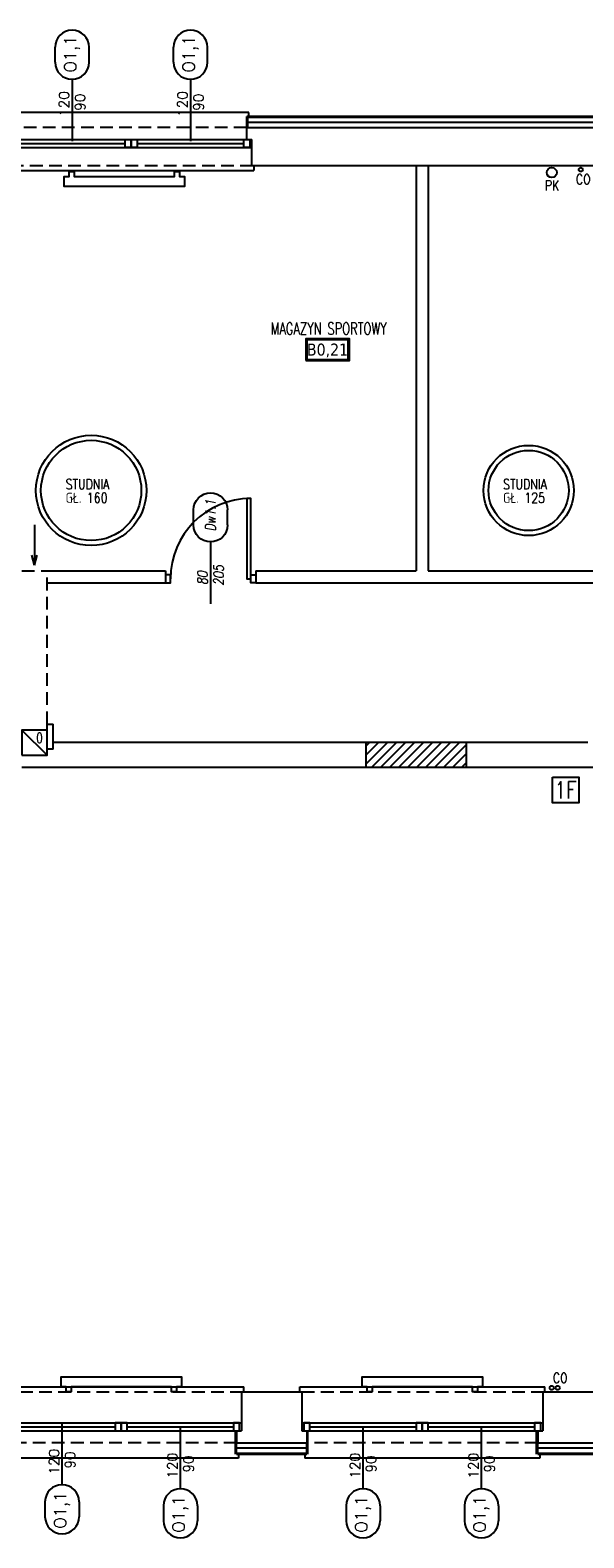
# Model space of a CAD drawing. Header units: millimetres. Extents: x 28600 to 181045, y -399112 to -163690.
# Tile 54 of 256: x 48753 to 49305, y -195716 to -194212. Entities that reach past the tile are written whole.
import ezdxf
from ezdxf.enums import TextEntityAlignment as Align

# ---------------------------------------------------------------- set-up
doc = ezdxf.new("R2010")
doc.units = ezdxf.units.MM
doc.linetypes.add('HIDDEN', pattern=[9.525, 6.35, -3.175])
doc.layers.get('0').update_dxf_attribs({"color": 8})
for name, color, linetype in [('!! 0_ Istn-okna', 8, 'Continuous'), ('!! 0_ Istn-sciany', 8, 'Continuous'), ('!! 0_ Istn-widok', 8, 'Continuous'), ('!! 0_Istn-armatura', 8, 'Continuous'), ('!! 0_Istn-cienka', 8, 'Continuous'), ('!! 0_Istn-drzwi', 8, 'Continuous'), ('!! 0_Istn-went', 8, 'Continuous'), ('!! 0_Opis_okna', 8, 'Continuous'), ('!! 0_Opis_pom', 8, 'Continuous'), ('!! 1_ tynk zewn  - nowy', 8, 'Continuous'), ('!! 1_hatch projektowane ściany', 8, 'Continuous'), ('!! 1_PROJ Sciany', 8, 'Continuous'), ('!! 2_ remont Ocieplenie', 8, 'ZIGZAG'), ('!! 2_drzwi opis', 8, 'Continuous'), ('E2', 2, 'Continuous'), ('E_0', 4, 'Continuous')]:
    doc.layers.add(name, color=color, linetype=linetype)
doc.layers.add('!! 0_Istn-grzejniki', color=8, linetype='Continuous', plot=False)
doc.styles.add('50', font='ROMANS.shx', dxfattribs={"width": 0.8, "height": 10})
doc.styles.add('ARCHETYP', font='romans.shx', dxfattribs={"height": 15})
doc.styles.add('ARIAL', font='tahoma.ttf')
doc.styles.add('ELE1', font='romans.shx', dxfattribs={"width": 0.8, "height": 18})
doc.styles.add('TXT', font='simplex.shx')
doc.linetypes.add('ZIGZAG', pattern='A,0.00254,-5.08,[131,ltypeshp.shx,S=5.08,R=0,X=-5.08,Y=0],-10.16,[131,ltypeshp.shx,S=5.08,R=180,X=5.08,Y=0],-5.08', length=20.32254)

# ---------------------------------------------------------------- blocks, each defined once
blk = doc.blocks.new('1_ok-opis')
blk.add_line((0, 111.6), (0, 50))
for points in [[(-17, 128.6), (-17, 143.6)], [(17, 128.6), (17, 143.6)]]:
    blk.add_lwpolyline(points)
for centre, start, end in [((0, 143.6), 0, 180), ((0, 128.6), 180, 0)]:
    blk.add_arc(centre, 17, start, end)
at = {"style": 'ARCHETYP'}
for tag, height, rotation, p in [('NR', 12, 90, (0, 136.9)), ('NR', 12, 270, (0, 136.9)), ('SZEROKOŚĆ', 10, 90, (-8, 78.3)), ('SZEROKOŚĆ', 10, 270, (8, 78.3)), ('WYSOKOŚĆ', 10, 270, (-8, 78.3)), ('WYSOKOŚĆ', 10, 90, (8, 78.3))]:
    blk.add_attdef(tag, text='', height=height, rotation=rotation, dxfattribs=at).set_placement(p, align=Align.MIDDLE)
blk = doc.blocks.new('E1')
at = {"layer": 'E2', "linetype": 'Continuous'}
blk.add_lwpolyline([(0, 25.4), (26.3, 25.4), (26.3, 0), (0, 0)], close=True, dxfattribs=at)
at = {"layer": 'E2', "linetype": 'Continuous', "style": 'ELE1', "width": 0.8}
blk.add_text('1F', height=16.87, dxfattribs=at).set_placement((13, 12.7), align=Align.MIDDLE_CENTER)

msp = doc.modelspace()

# ---------------------------------------------------------------- hatches: boundary and pattern name
at = {"layer": '!! 1_hatch projektowane ściany'}
h = msp.add_hatch(dxfattribs=at)
h.set_pattern_fill('ANSI31', color=256, scale=2)
h.set_pattern_definition([(45, (-4798, 4.46), (-4.49012806, 4.49012806), [])])
h.paths.add_polyline_path([(49187.71142, -194922.12813), (49087.71142, -194922.12813), (49087.71142, -194934.62813), (49187.71142, -194934.62813)])
h.paths.add_polyline_path([(49187.71142, -194934.62813), (49087.71142, -194934.62813), (49087.71142, -194947.12813), (49187.71142, -194947.12813)])

# ---------------------------------------------------------------- linework, layer by layer
at = {"layer": '!! 0_ Istn-okna'}
for points in [[(48733.71142, -194321.12813), (48973.71142, -194321.12813)], [(48733.71142, -194329.12813), (48973.71142, -194329.12813)], [(48741.71142, -194325.12813), (48847.71142, -194325.12813)], [(48859.71142, -194325.12813), (48965.71142, -194325.12813)], [(48723.71142, -195601.12813), (48963.71142, -195601.12813)], [(48723.71142, -195609.12813), (48963.71142, -195609.12813)], [(48731.71142, -195605.12813), (48837.71142, -195605.12813)], [(48849.71142, -195605.12813), (48955.71142, -195605.12813)], [(49023.71142, -195601.12813), (49263.71142, -195601.12813)], [(49023.71142, -195609.12813), (49263.71142, -195609.12813)], [(49031.71142, -195605.12813), (49137.71142, -195605.12813)], [(49149.71142, -195605.12813), (49255.71142, -195605.12813)]]:
    msp.add_lwpolyline(points, dxfattribs=at)
for points in [[(48847.71142, -194321.12813), (48853.71142, -194321.12813), (48853.71142, -194329.12813), (48847.71142, -194329.12813)], [(48853.71142, -194321.12813), (48859.71142, -194321.12813), (48859.71142, -194329.12813), (48853.71142, -194329.12813)], [(48965.71142, -194321.12813), (48971.71142, -194321.12813), (48971.71142, -194329.12813), (48965.71142, -194329.12813)], [(48837.71142, -195609.12813), (48843.71142, -195609.12813), (48843.71142, -195601.12813), (48837.71142, -195601.12813)], [(48843.71142, -195609.12813), (48849.71142, -195609.12813), (48849.71142, -195601.12813), (48843.71142, -195601.12813)], [(48955.71142, -195609.12813), (48961.71142, -195609.12813), (48961.71142, -195601.12813), (48955.71142, -195601.12813)], [(49025.71142, -195609.12813), (49031.71142, -195609.12813), (49031.71142, -195601.12813), (49025.71142, -195601.12813)], [(49137.71142, -195609.12813), (49143.71142, -195609.12813), (49143.71142, -195601.12813), (49137.71142, -195601.12813)], [(49143.71142, -195609.12813), (49149.71142, -195609.12813), (49149.71142, -195601.12813), (49143.71142, -195601.12813)], [(49255.71142, -195609.12813), (49261.71142, -195609.12813), (49261.71142, -195601.12813), (49255.71142, -195601.12813)]]:
    msp.add_lwpolyline(points, close=True, dxfattribs=at)
at = {"layer": '!! 0_ Istn-sciany'}
for p, q in [((48769.71142, -194935.12813), (48769.71142, -194904.12813)), ((48775.71142, -194929.12813), (48775.71142, -194904.12813)), ((49087.71142, -194947.12813), (49087.71142, -194922.12813)), ((49187.71142, -194947.12813), (49187.71142, -194922.12813))]:
    msp.add_line(p, q, dxfattribs=at)
for points in [[(48968.71142, -194309.12813), (49338.71142, -194309.12813)], [(48968.71142, -194321.12813), (48968.71142, -194309.12813)], [(48968.71142, -194321.12813), (48973.71142, -194321.12813)], [(48973.71142, -194347.12813), (48973.71142, -194321.12813)], [(48973.71142, -194347.12813), (49137.71142, -194347.12813)], [(49137.71142, -194347.12813), (49137.71142, -194751.12813)], [(49149.71142, -194347.12813), (49333.71142, -194347.12813)], [(49149.71142, -194347.12813), (49149.71142, -194751.12813)], [(48769.71142, -194751.12813), (48887.71142, -194751.12813)], [(48887.71142, -194751.12813), (48887.71142, -194763.12813)], [(48977.71142, -194751.12813), (49137.71142, -194751.12813)], [(48977.71142, -194751.12813), (48977.71142, -194763.12813)], [(49149.71142, -194751.12813), (49331.71142, -194751.12813)], [(48769.71142, -194763.12813), (48887.71142, -194763.12813)], [(48977.71142, -194763.12813), (49331.71142, -194763.12813)], [(48769.71142, -194904.12813), (48775.71142, -194904.12813)], [(48775.71142, -194922.12813), (49087.71142, -194922.12813)], [(49187.71142, -194922.12813), (49308.71142, -194922.12813)], [(48744.71142, -194935.12813), (48769.71142, -194935.12813)], [(48744.71142, -194947.12813), (49087.71142, -194947.12813)], [(49187.71142, -194947.12813), (49314.71142, -194947.12813)], [(48963.71142, -195570.12813), (49023.71142, -195570.12813)], [(48963.71142, -195570.12813), (48963.71142, -195609.12813)], [(49023.71142, -195570.12813), (49023.71142, -195609.12813)], [(49263.71142, -195570.12813), (49323.71142, -195570.12813)], [(49263.71142, -195570.12813), (49263.71142, -195609.12813)], [(48958.71142, -195609.12813), (48963.71142, -195609.12813)], [(48958.71142, -195609.12813), (48958.71142, -195621.12813)], [(49023.71142, -195609.12813), (49028.71142, -195609.12813)], [(49028.71142, -195609.12813), (49028.71142, -195621.12813)], [(49258.71142, -195609.12813), (49263.71142, -195609.12813)], [(49258.71142, -195609.12813), (49258.71142, -195621.12813)], [(48958.71142, -195621.12813), (49028.71142, -195621.12813)], [(49258.71142, -195621.12813), (49328.71142, -195621.12813)]]:
    msp.add_lwpolyline(points, dxfattribs=at)
at = {"layer": '!! 0_ Istn-widok'}
for points in [[(48970.71142, -194294.12813), (48736.71142, -194294.12813)], [(48970.71142, -194299.12813), (48970.71142, -194294.12813)], [(48731.71142, -194352.12813), (48975.71142, -194352.12813)], [(48975.71142, -194347.12813), (48975.71142, -194352.12813)], [(49137.71142, -194347.12813), (49149.71142, -194347.12813)], [(48775.71142, -194929.12813), (48769.71142, -194929.12813)], [(48721.71142, -195565.12813), (48965.71142, -195565.12813)], [(48965.71142, -195570.12813), (48965.71142, -195565.12813)], [(49021.71142, -195565.12813), (49265.71142, -195565.12813)], [(49021.71142, -195570.12813), (49021.71142, -195565.12813)], [(49265.71142, -195570.12813), (49265.71142, -195565.12813)], [(48960.71142, -195636.12813), (48726.71142, -195636.12813)], [(48960.71142, -195631.12813), (48960.71142, -195636.12813)], [(49026.71142, -195631.12813), (49026.71142, -195636.12813)], [(49260.71142, -195636.12813), (49026.71142, -195636.12813)], [(49260.71142, -195631.12813), (49260.71142, -195636.12813)]]:
    msp.add_lwpolyline(points, dxfattribs=at)
at = {"layer": '!! 0_Istn-armatura'}
for centre, radius in [((49272.71142, -194354.12813), 5), ((49301.71142, -194351.12813), 2), ((48813.71142, -194671.12813), 55), ((48813.71142, -194671.12813), 50), ((49249.71142, -194671.12813), 45), ((49249.71142, -194671.12813), 40), ((49272.71142, -195566.12813), 2), ((49278.71142, -195566.12813), 2)]:
    msp.add_circle(centre, radius, dxfattribs=at)
at = {"layer": '!! 0_Istn-cienka', "linetype": 'HIDDEN', "ltscale": 2}
for points in [[(48968.71142, -194309.12813), (48738.71142, -194309.12813)], [(48733.71142, -194347.12813), (48973.71142, -194347.12813)], [(48723.71142, -195570.12813), (48963.71142, -195570.12813)], [(49023.71142, -195570.12813), (49263.71142, -195570.12813)], [(48958.71142, -195621.12813), (48728.71142, -195621.12813)], [(49258.71142, -195621.12813), (49028.71142, -195621.12813)]]:
    msp.add_lwpolyline(points, dxfattribs=at)
at = {"layer": '!! 0_Istn-drzwi'}
for points in [[(48968.71142, -194679.12813), (48968.71142, -194759.12813), (48972.71142, -194759.12813), (48972.71142, -194679.12813)], [(48892.71142, -194755.12813), (48887.71142, -194755.12813), (48887.71142, -194763.12813), (48892.71142, -194763.12813)], [(48972.71142, -194755.12813), (48977.71142, -194755.12813), (48977.71142, -194763.12813), (48972.71142, -194763.12813)], [(48972.71142, -194755.12813), (48977.71142, -194755.12813), (48977.71142, -194763.12813), (48972.71142, -194763.12813)]]:
    msp.add_lwpolyline(points, close=True, dxfattribs=at)
msp.add_lwpolyline([(48932.71142, -194734.12813), (48932.71142, -194784.12813)], dxfattribs=at)
msp.add_arc((48972.71142, -194759.12813), 80, 89.99999996, 179.99999996, dxfattribs=at)
at = {"layer": '!! 0_Istn-grzejniki'}
for points in [[(48901.71142, -194353.12813), (48901.71142, -194358.12813), (48906.71142, -194358.12813), (48906.71142, -194368.12813), (48786.71142, -194368.12813), (48786.71142, -194358.12813), (48791.71142, -194358.12813), (48791.71142, -194353.12813), (48796.71142, -194353.12813), (48796.71142, -194358.12813), (48896.71142, -194358.12813), (48896.71142, -194353.12813)], [(48788.71142, -195570.12813), (48788.71142, -195565.12813), (48783.71142, -195565.12813), (48783.71142, -195555.12813), (48903.71142, -195555.12813), (48903.71142, -195565.12813), (48898.71142, -195565.12813), (48898.71142, -195570.12813), (48893.71142, -195570.12813), (48893.71142, -195565.12813), (48793.71142, -195565.12813), (48793.71142, -195570.12813)], [(49088.71142, -195570.12813), (49088.71142, -195565.12813), (49083.71142, -195565.12813), (49083.71142, -195555.12813), (49203.71142, -195555.12813), (49203.71142, -195565.12813), (49198.71142, -195565.12813), (49198.71142, -195570.12813), (49193.71142, -195570.12813), (49193.71142, -195565.12813), (49093.71142, -195565.12813), (49093.71142, -195570.12813)]]:
    msp.add_lwpolyline(points, close=True, dxfattribs=at)
at = {"layer": '!! 0_Istn-went'}
for points in [[(48757.21142, -194705.52638), (48757.21142, -194745.57291)], [(48757.21142, -194745.57291), (48754.53193, -194735.57291)], [(48757.21142, -194745.57291), (48759.89092, -194735.57291)], [(48744.71142, -194910.12813), (48769.71142, -194935.12813)]]:
    msp.add_lwpolyline(points, dxfattribs=at)
at = {"layer": '!! 0_Istn-went', "linetype": 'HIDDEN', "ltscale": 2}
for points in [[(48744.71142, -194751.12813), (48769.71142, -194751.12813)], [(48769.71142, -194904.12813), (48769.71142, -194751.12813)]]:
    msp.add_lwpolyline(points, dxfattribs=at)
at = {"layer": '!! 0_Istn-went'}
msp.add_lwpolyline([(48744.71142, -194935.12813), (48769.71142, -194935.12813), (48769.71142, -194910.12813), (48744.71142, -194910.12813)], close=True, dxfattribs=at)
at = {"layer": '!! 0_Opis_pom', "ltscale": 0.7}
for points in [[(49027.50622, -194541.49984), (49071.02622, -194541.49984), (49071.02622, -194519.73984), (49027.50622, -194519.73984)], [(49028.59422, -194540.41184), (49069.93822, -194540.41184), (49069.93822, -194520.82784), (49028.59422, -194520.82784)]]:
    msp.add_lwpolyline(points, close=True, dxfattribs=at)
at = {"layer": '!! 1_ tynk zewn  - nowy'}
for points in [[(49338.71142, -194298.12813), (48968.71142, -194298.12813)], [(48968.71142, -194309.12813), (48968.71142, -194298.12813)], [(49338.71142, -194299.12813), (48968.71142, -194299.12813)], [(48969.71142, -194309.12813), (48969.71142, -194298.12813)], [(48957.71142, -195632.12813), (48957.71142, -195609.12813)], [(49029.71142, -195632.12813), (49029.71142, -195609.12813)], [(49257.71142, -195632.12813), (49257.71142, -195609.12813)], [(48958.71142, -195632.12813), (48958.71142, -195621.12813)], [(49028.71142, -195632.12813), (49028.71142, -195621.12813)], [(49258.71142, -195632.12813), (49258.71142, -195621.12813)], [(48958.71142, -195631.12813), (49028.71142, -195631.12813)], [(48958.71142, -195632.12813), (49028.71142, -195632.12813)], [(49258.71142, -195631.12813), (49328.71142, -195631.12813)], [(49258.71142, -195632.12813), (49328.71142, -195632.12813)]]:
    msp.add_lwpolyline(points, dxfattribs=at)
at = {"layer": '!! 1_PROJ Sciany'}
for points in [[(49087.71142, -194922.12813), (49187.71142, -194922.12813)], [(49087.71142, -194947.12813), (49187.71142, -194947.12813)]]:
    msp.add_lwpolyline(points, dxfattribs=at)
at = {"layer": '!! 2_ remont Ocieplenie', "linetype": 'ZIGZAG', "ltscale": 0.75}
for points in [[(49338.71142, -194304.12813), (48968.71142, -194304.12813)], [(48958.71142, -195626.12813), (49028.71142, -195626.12813)], [(49258.71142, -195626.12813), (49328.71142, -195626.12813)]]:
    msp.add_lwpolyline(points, dxfattribs=at)

# ---------------------------------------------------------------- block references
at = {"layer": '!! 0_Opis_okna'}
ref = msp.add_blockref('1_ok-opis', (48794.71142, -194372.65429), dxfattribs=at)
ref.add_attrib('WYSOKOŚĆ', '90', dxfattribs={"layer": '0', "height": 10, "rotation": 90, "style": 'ARCHETYP'}).set_placement((48802.71142, -194283.93388), align=Align.MIDDLE)
ref.add_attrib('SZEROKOŚĆ', '120', dxfattribs={"layer": '0', "height": 10, "rotation": 90, "style": 'ARCHETYP'}).set_placement((48786.71142, -194285.70734), align=Align.MIDDLE)
ref.add_attrib('NR', 'O1,1', dxfattribs={"layer": '0', "height": 12, "rotation": 90, "style": 'ARCHETYP'}).set_placement((48794.71142, -194235.75285), align=Align.MIDDLE)
ref = msp.add_blockref('1_ok-opis', (48912.71142, -194372.65429), dxfattribs=at)
ref.add_attrib('WYSOKOŚĆ', '90', dxfattribs={"layer": '0', "height": 10, "rotation": 90, "style": 'ARCHETYP'}).set_placement((48920.71142, -194283.93388), align=Align.MIDDLE)
ref.add_attrib('SZEROKOŚĆ', '120', dxfattribs={"layer": '0', "height": 10, "rotation": 90, "style": 'ARCHETYP'}).set_placement((48904.71142, -194285.70734), align=Align.MIDDLE)
ref.add_attrib('NR', 'O1,1', dxfattribs={"layer": '0', "height": 12, "rotation": 90, "style": 'ARCHETYP'}).set_placement((48912.71142, -194235.75285), align=Align.MIDDLE)
ref = msp.add_blockref('1_ok-opis', (48784.71142, -195551.12813), dxfattribs=dict(at, rotation=180))
ref.add_attrib('SZEROKOŚĆ', '120', dxfattribs={"layer": '0', "height": 10, "rotation": 90, "style": 'ARCHETYP'}).set_placement((48776.71142, -195639.84854), align=Align.MIDDLE)
ref.add_attrib('WYSOKOŚĆ', '90', dxfattribs={"layer": '0', "height": 10, "rotation": 90, "style": 'ARCHETYP'}).set_placement((48792.71142, -195638.07509), align=Align.MIDDLE)
ref.add_attrib('NR', 'O1,1', dxfattribs={"layer": '0', "height": 12, "rotation": 90, "style": 'ARCHETYP'}).set_placement((48784.71142, -195688.02958), align=Align.MIDDLE)
ref = msp.add_blockref('1_ok-opis', (48902.71142, -195555.12813), dxfattribs=dict(at, rotation=180))
ref.add_attrib('SZEROKOŚĆ', '120', dxfattribs={"layer": '0', "height": 10, "rotation": 90, "style": 'ARCHETYP'}).set_placement((48894.71142, -195643.84854), align=Align.MIDDLE)
ref.add_attrib('WYSOKOŚĆ', '90', dxfattribs={"layer": '0', "height": 10, "rotation": 90, "style": 'ARCHETYP'}).set_placement((48910.71142, -195642.07509), align=Align.MIDDLE)
ref.add_attrib('NR', 'O1,1', dxfattribs={"layer": '0', "height": 12, "rotation": 90, "style": 'ARCHETYP'}).set_placement((48902.71142, -195692.02958), align=Align.MIDDLE)
ref = msp.add_blockref('1_ok-opis', (49084.71142, -195555.12813), dxfattribs=dict(at, rotation=180))
ref.add_attrib('SZEROKOŚĆ', '120', dxfattribs={"layer": '0', "height": 10, "rotation": 90, "style": 'ARCHETYP'}).set_placement((49076.71142, -195643.84854), align=Align.MIDDLE)
ref.add_attrib('WYSOKOŚĆ', '90', dxfattribs={"layer": '0', "height": 10, "rotation": 90, "style": 'ARCHETYP'}).set_placement((49092.71142, -195642.07509), align=Align.MIDDLE)
ref.add_attrib('NR', 'O1,1', dxfattribs={"layer": '0', "height": 12, "rotation": 90, "style": 'ARCHETYP'}).set_placement((49084.71142, -195692.02958), align=Align.MIDDLE)
ref = msp.add_blockref('1_ok-opis', (49202.71142, -195555.12813), dxfattribs=dict(at, rotation=180))
ref.add_attrib('SZEROKOŚĆ', '120', dxfattribs={"layer": '0', "height": 10, "rotation": 90, "style": 'ARCHETYP'}).set_placement((49194.71142, -195643.84854), align=Align.MIDDLE)
ref.add_attrib('WYSOKOŚĆ', '90', dxfattribs={"layer": '0', "height": 10, "rotation": 90, "style": 'ARCHETYP'}).set_placement((49210.71142, -195642.07509), align=Align.MIDDLE)
ref.add_attrib('NR', 'O1,1', dxfattribs={"layer": '0', "height": 12, "rotation": 90, "style": 'ARCHETYP'}).set_placement((49202.71142, -195692.02958), align=Align.MIDDLE)
at = {"layer": '!! 2_drzwi opis'}
ref = msp.add_blockref('1_ok-opis', (48932.71142, -194834.12813), dxfattribs=dict(at, xscale=-1, rotation=359.9999963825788))
ref.add_attrib('WYSOKOŚĆ', '80 ', dxfattribs={"layer": '0', "height": 10, "rotation": 89.99999638, "style": '50', "oblique": 10, "width": 0.8}).set_placement((48924.71143, -194755.83728), align=Align.MIDDLE)
ref.add_attrib('SZEROKOŚĆ', '205', dxfattribs={"layer": '0', "height": 10, "rotation": 89.99999638, "style": '50', "oblique": 10, "width": 0.8}).set_placement((48940.71143, -194755.83728), align=Align.MIDDLE)
ref.add_attrib('NR', 'Dw1.1', dxfattribs={"layer": '0', "height": 10, "rotation": 89.99999638, "style": '50', "oblique": 10, "width": 0.8}).set_placement((48932.71143, -194695.92099), align=Align.MIDDLE)
at = {"layer": 'E_0'}
msp.add_blockref('E1', (49273.54505, -194982.6173), dxfattribs=at)

# ---------------------------------------------------------------- texts
at = {"layer": '!! 0_Istn-armatura', "style": 'ARCHETYP', "width": 0.8}
for s, p in [('PK', (49265.91102, -194371.91517)), ('CO', (49296.82958, -194365.7632)), ('STUDNIA', (48788.27272, -194669.83376)), ('STUDNIA', (49224.27272, -194669.83376)), ('GŁ. 160', (48788.27272, -194683.47031)), ('GŁ. 125', (49224.27272, -194683.47031)), ('CO', (49273.85209, -195561.24643))]:
    msp.add_text(s, height=10, rotation=0.00000004, dxfattribs=at).set_placement(p)
at = {"layer": '!! 0_Istn-went', "style": 'ARCHETYP', "width": 0.8}
msp.add_text('0', height=10, rotation=0.00000004, dxfattribs=at).set_placement((48758.87286, -194922.9506))
at = {"layer": '!! 0_Opis_pom', "ltscale": 0.7, "style": 'TXT', "width": 0.7}
msp.add_text('MAGAZYN SPORTOWY', height=12, dxfattribs=at).set_placement((49050.38136, -194515.69353), align=Align.CENTER)
at = {"layer": '!! 0_Opis_pom', "ltscale": 0.7, "style": 'ARIAL'}
msp.add_attdef('B0,21', text='', height=11.968, dxfattribs=at).set_placement((49049.26622, -194530.61984), align=Align.MIDDLE_CENTER)

doc.saveas('drawing.dxf')
